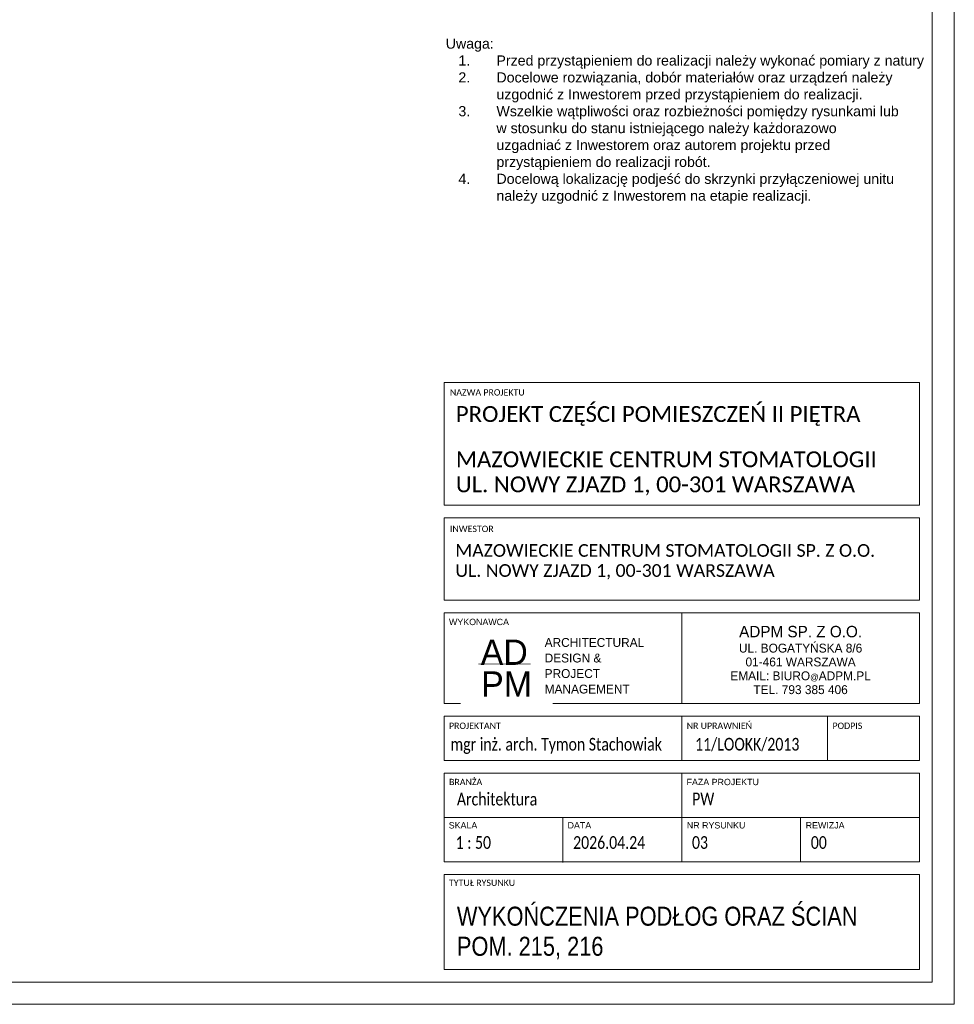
# Model space of a CAD drawing. Header units: centimetres. Extents: x 695802 to 711011, y 25963 to 44188.
# Tile 140 of 157: x 700915 to 701653, y 39277 to 40054. Entities that reach past the tile are written whole.
import ezdxf

# ---------------------------------------------------------------- set-up
doc = ezdxf.new("R2010")
doc.units = ezdxf.units.CM
doc.layers.get('0').update_dxf_attribs({"lineweight": 9})
doc.layers.add('Obrys powierzchni', color=50, linetype='Continuous', lineweight=9, plot=False)
doc.layers.add('S3_opisy', color=171, linetype='Continuous', lineweight=5)
doc.layers.add('S3_ramka', color=7, linetype='Continuous', lineweight=5)
doc.styles.add('Arial Narrow_4', font='ARIALN.TTF', dxfattribs={"height": 0.2})
doc.styles.add('Arial Narrow_5', font='ARIALN.TTF', dxfattribs={"height": 0.3})
doc.styles.add('Arial Narrow_7', font='ARIALN.TTF', dxfattribs={"height": 0.25})
doc.styles.add('Arial_4', font='arial.ttf', dxfattribs={"height": 0.1})
doc.styles.add('Arial_5', font='arial.ttf', dxfattribs={"height": 0.15})
doc.styles.get("Standard").update_dxf_attribs({"font": 'romans.shx'})

# ---------------------------------------------------------------- blocks, each defined once
blk = doc.blocks.new('zw$7FBA')
at = {"lineweight": 0, "ltscale": 1.6}
blk.add_line((-197.5, 291.4), (-197.5, 219.84), dxfattribs=at)
at = {"layer": 'S3_ramka'}
for p, q in [((-385, 376.4), (-385, 473.11)), ((-385, 473.11), (-10, 473.11)), ((-10, 376.4), (-10, 473.11)), ((-385, 376.4), (-10, 376.4)), ((-385, 301.4), (-385, 366.4)), ((-385, 366.4), (-10, 366.4)), ((-10, 301.4), (-10, 366.4)), ((-385, 301.4), (-10, 301.4)), ((-385, 291.4), (-10, 291.4)), ((-385, 219.84), (-385, 291.4)), ((-10, 219.84), (-10, 291.4)), ((-385, 219.84), (-10, 219.84)), ((-385, 174.84), (-385, 209.84)), ((-385, 209.84), (-10, 209.84)), ((-197.5, 174.84), (-197.5, 209.84)), ((-82.5, 174.84), (-82.5, 209.84)), ((-10, 174.84), (-10, 209.84)), ((-10, 174.84), (-385, 174.84)), ((-385, 164.84), (-385, 94.84)), ((-385, 164.84), (-10, 164.84)), ((-197.5, 164.84), (-197.5, 94.84)), ((-10, 164.84), (-10, 94.84)), ((-385, 129.84), (-10, 129.84)), ((-385, 94.84), (-10, 94.84)), ((-385, 84.84), (-385, 10)), ((-385, 84.84), (-10, 84.84)), ((-10, 84.84), (-10, 10)), ((-385, 10), (-10, 10))]:
    blk.add_line(p, q, dxfattribs=at)
for s, insert, char_height, width, attachment_point, line_spacing_factor, style in [('{\\A1;\\fCalibri Light|b0|i0|c238|p34;\\C7;MAZOWIECKIE CENTRUM STOMATOLOGII\\PUL. NOWY ZJAZD 1, 00-301 WARSZAWA}', (-375.67, 418.83), 12.5, 331.75, 1, 0.949189, 'Arial Narrow_7'), ('{\\A1;\\fCalibri Light|b0|i0|c238|p34;\\C7;MAZOWIECKIE CENTRUM STOMATOLOGII SP. Z O.O.\\PUL. NOWY ZJAZD 1, 00-301 WARSZAWA}', (-376.09, 345.65), 10, 380.0786, 1, 0.949189, 'Arial Narrow_4'), ('\\pxqc,t7.937503,15.874997,23.8125,31.750003,39.687497,47.625,55.562504,63.499997,71.4375,79.375003,87.312497,95.25,103.187503,111.124997,119.0625,127.000003,134.937497,142.875,150.812503,158.749997,166.6875,174.625003,182.562497,190.5,198.437503,206.374997,214.3125,222.250004,230.187497,238.125,246.062503,253.999997;{\\fTw Cen MT|b0|i0|c238|p34;\\H1.125x;ADPM SP. Z O.O.\\P\\H0.777778x;UL. BOGATYŃSKA 8/6 \\P01-461 WARSZAWA\\PEMAIL: BIURO\\H0.714286x;@\\H1.4x;ADPM.PL\\PTEL. 793 385 406}', (-103.75, 254.17), 8, 187.5, 5, 0.936439, 'Arial_5'), ('\\pxsm1.05,qc;{\\fTw Cen MT|b0|i0|c238|p34;AD}', (-337.51, 260.36), 20, 52.5066, 5, 0.936439, 'Arial_5'), ('\\pxql;{\\A1;\\fCalibri Light|b0|i0|c238|p34;\\W0.8;\\C7;11/LOOKK/2013}', (-186.96, 192.75), 10, 123.7234, 1, 0.949189, 'Arial Narrow_4'), ('\\pxt6.35,12.7,19.05,25.4,31.75,38.1,44.45,50.8,57.15,63.5,69.85,76.2,82.55,88.9,95.25,101.6,107.95,114.3,120.65,127,133.35,139.7,146.05,152.4,158.75,165.1,171.45,177.8,184.15,190.5,196.85,203.2;{\\fCalibri|b0|i0|c238|p34;\\W0.8;Architektura}', (-374.85, 149.41), 10, 141.9, 1, 0.949189, 'Arial Narrow_4')]:
    blk.add_mtext(s, dxfattribs=dict(at, insert=insert, char_height=char_height, width=width, attachment_point=attachment_point, line_spacing_factor=line_spacing_factor, style=style))
at = {"layer": 'S3_ramka', "char_height": 5, "attachment_point": 1, "style": 'Arial_4', "bg_fill": 3, "box_fill_scale": 1.25, "bg_fill_color": 256, "bg_fill_true_color": 13158600, "bg_fill_transparency": 0}
for s, insert, width, line_spacing_factor in [('\\pxt12.7,25.4,38.1,50.8,63.5,76.2,88.9,101.6,114.3,127,139.7,152.4,165.1,177.8,190.5,203.2,215.9,228.6,241.3,254,266.7,279.4,292.1,304.8,317.5,330.2,342.9,355.6,368.3,381,393.7,406.4;{\\fCalibri|b0|i0|c238|p34;NAZWA PROJEKTU}', (-380.35, 467.89), 95.6, 0.936439), ('\\pxt12.7,25.4,38.1,50.8,63.5,76.2,88.9,101.6,114.3,127,139.7,152.4,165.1,177.8,190.5,203.2,215.9,228.6,241.3,254,266.7,279.4,292.1,304.8,317.5,330.2,342.9,355.6,368.3,381,393.7,406.4;{\\fCalibri|b0|i0|c238|p34;INWESTOR }', (-380.35, 360.19), 98.25, 0.936439), ('{\\fCalibri|b0|i0|c238|p34;}WYKONAWCA', (-381.1, 286.73), 98.25, 0.936439), ('\\pxt12.7,25.4,38.1,50.8,63.5,76.2,88.9,101.6,114.3,127,139.7,152.4,165.1,177.8,190.5,203.2,215.9,228.6,241.3,254,266.7,279.4,292.1,304.8,317.5,330.2,342.9,355.6,368.3,381,393.7,406.4;{\\fCalibri|b0|i0|c238|p34;PROJEKTANT}', (-381.1, 204.81), 94.25, 0.936439), ('\\pxt12.7,25.4,38.1,50.8,63.5,76.2,88.9,101.6,114.3,127,139.7,152.4,165.1,177.8,190.5,203.2,215.9,228.6,241.3,254,266.7,279.4,292.1,304.8,317.5,330.2,342.9,355.6,368.3,381,393.7,406.4;{\\fCalibri|b0|i0|c238|p34;NR UPRAWNIEŃ}', (-193.6, 204.81), 94.25, 0.936439), ('\\pxt12.7,25.4,38.1,50.8,63.5,76.2,88.9,101.6,114.3,127,139.7,152.4,165.1,177.8,190.5,203.2,215.9,228.6,241.3,254,266.7,279.4,292.1,304.8,317.5,330.2,342.9,355.6,368.3,381,393.7,406.4;{\\fCalibri|b0|i0|c238|p34;PODPIS}', (-78.6, 204.81), 55.45, 0.936439), ('\\pxt1.25,2.5,3.75,5,6.25,7.5,8.75,10,11.25,12.5,13.75,15,16.25,17.5,18.75,20,21.25,22.5,23.75,25,26.25,27.5,28.75,30,31.25,32.5,33.75,35,36.25,37.5,38.75,40;{\\fCalibri|b0|i0|c238|p34;BRANŻA}', (-381.03, 160.44), 94.25, 0.949189), ('\\pxt1.25,2.5,3.75,5,6.25,7.5,8.75,10,11.25,12.5,13.75,15,16.25,17.5,18.75,20,21.25,22.5,23.75,25,26.25,27.5,28.75,30,31.25,32.5,33.75,35,36.25,37.5,38.75,40;{FAZA PROJEKTU}', (-193.68, 160.44), 94.25, 0.949189), ('\\pxt1.25,2.5,3.75,5,6.25,7.5,8.75,10,11.25,12.5,13.75,15,16.25,17.5,18.75,20,21.25,22.5,23.75,25,26.25,27.5,28.75,30,31.25,32.5,33.75,35,36.25,37.5,38.75,40;{SKALA}', (-381.29, 126.26), 94.25, 0.949189), ('\\pxt1.25,2.5,3.75,5,6.25,7.5,8.75,10,11.25,12.5,13.75,15,16.25,17.5,18.75,20,21.25,22.5,23.75,25,26.25,27.5,28.75,30,31.25,32.5,33.75,35,36.25,37.5,38.75,40;NR RYSUNKU', (-193.47, 126.26), 94.25, 0.949189), ('\\pxt1.25,2.5,3.75,5,6.25,7.5,8.75,10,11.25,12.5,13.75,15,16.25,17.5,18.75,20,21.25,22.5,23.75,25,26.25,27.5,28.75,30,31.25,32.5,33.75,35,36.25,37.5,38.75,40;{\\fCalibri|b0|i0|c238|p34;TYTUŁ RYSUNKU }', (-381.1, 80.91), 94.25, 0.949189)]:
    blk.add_mtext(s, dxfattribs=dict(at, insert=insert, width=width, line_spacing_factor=line_spacing_factor))
at = {"layer": 'S3_ramka', "insert": (-335.68, 235.21), "char_height": 20, "width": 52.5066, "attachment_point": 5, "line_spacing_factor": 0.936439, "style": 'Arial_5', "bg_fill": 2}
blk.add_mtext('{\\fTw Cen MT|b0|i0|c238|p34;PM}', dxfattribs=at)
at = {"lineweight": 0, "ltscale": 1.6, "const_width": 0.7}
blk.add_lwpolyline([(-357.95, 251.09), (-316.73, 251.09)], dxfattribs=at)
at = {"layer": 'S3_ramka'}
for p, q in [((-291.25, 129.84), (-291.25, 94.34)), ((-103.75, 129.84), (-103.75, 94.84))]:
    blk.add_line(p, q, dxfattribs=at)
for s, insert, char_height, width, attachment_point, line_spacing_factor, style in [('\\pxql;{\\fCalibri Light|b0|i0|c238|p34;PROJEKT CZĘŚCI POMIESZCZEŃ II PIĘTRA}', (-375.67, 454.57), 12.5, 352.9, 1, 0.949189, 'Arial Narrow_7'), ('\\pxsm1.05,ql;{\\fTw Cen MT|b0|i0|c238|p34;ARCHITECTURAL\\PDESIGN &\\PPROJECT\\PMANAGEMENT}', (-233.65, 249.6), 7, 143.9651, 5, 0.936439, 'Arial_5'), ('\\pxql;{\\A1;\\fCalibri Light|b0|i0|c238|p34;\\W0.8;\\C7;mgr inż. arch. Tymon Stachowiak}', (-379.86, 192.75), 10, 199.3828, 1, 0.949189, 'Arial Narrow_4')]:
    blk.add_mtext(s, dxfattribs=dict(at, insert=insert, char_height=char_height, width=width, attachment_point=attachment_point, line_spacing_factor=line_spacing_factor, style=style))
at = {"layer": 'S3_ramka', "char_height": 5, "attachment_point": 1, "line_spacing_factor": 0.949189, "style": 'Arial_4', "bg_fill": 3, "box_fill_scale": 1.25, "bg_fill_color": 256, "bg_fill_true_color": 13158600, "bg_fill_transparency": 0}
for s, insert, width in [('\\pxt1.25,2.5,3.75,5,6.25,7.5,8.75,10,11.25,12.5,13.75,15,16.25,17.5,18.75,20,21.25,22.5,23.75,25,26.25,27.5,28.75,30,31.25,32.5,33.75,35,36.25,37.5,38.75,40;DATA', (-287.54, 126.26), 56.7746), ('\\pxt1.25,2.5,3.75,5,6.25,7.5,8.75,10,11.25,12.5,13.75,15,16.25,17.5,18.75,20,21.25,22.5,23.75,25,26.25,27.5,28.75,30,31.25,32.5,33.75,35,36.25,37.5,38.75,40;REWIZJA', (-99.72, 126.26), 64.4403)]:
    blk.add_mtext(s, dxfattribs=dict(at, insert=insert, width=width))

msp = doc.modelspace()

# ---------------------------------------------------------------- linework, layer by layer
at = {"layer": 'Obrys powierzchni', "ltscale": 1.6}
for points in [[(699552.62, 40762.32), (701652.62, 40762.32), (701652.62, 39277.32), (699552.62, 39277.32)], [(699570.12, 40744.82), (701635.12, 40744.82), (701635.12, 39294.82), (699570.12, 39294.82)]]:
    msp.add_lwpolyline(points, close=True, dxfattribs=at)

# ---------------------------------------------------------------- texts
at = {"layer": 'S3_opisy', "ltscale": 1.6, "insert": (701251.46, 40039.46), "char_height": 10, "width": 361.0233, "attachment_point": 1}
msp.add_mtext('\\pxql;{\\A1;\\fArial|b0|i0|c238|p34;\\H0.8x;Uwaga:\\P\\pi-3,l4,t4;1.^IPrzed przystąpieniem do realizacji należy wykonać pomiary z natury \\P2.^IDocelowe rozwiązania, dobór materiałów oraz urządzeń należy uzgodnić z Inwestorem przed przystąpieniem do realizacji.\\P3.^IWszelkie wątpliwości oraz rozbieżności pomiędzy rysunkami lub w stosunku do stanu istniejącego należy każdorazowo uzgadniać z Inwestorem oraz autorem projektu przed przystąpieniem do realizacji robót.\\P4.^IDocelową lokalizację podjeść do skrzynki przyłączeniowej unitu należy uzgodnić z Inwestorem na etapie realizacji.}', dxfattribs=at)
at = {"layer": 'S3_ramka', "insert": (701260.27, 39333.6), "char_height": 15, "width": 343.65, "attachment_point": 4, "line_spacing_factor": 0.949189, "style": 'Arial Narrow_5'}
msp.add_mtext('\\pxt4.23333,8.46667,12.7,16.93333,21.16667,25.4,29.63333,33.86667,38.1,42.33333,46.56667,50.8,55.03333,59.26667,63.5,67.73333,71.96667,76.2,80.43333,84.66667,88.9,93.13333,97.36667,101.6,105.83333,110.06667,114.3,118.53333,122.76667,127,131.23333,135.46667;WYKOŃCZENIA PODŁOG ORAZ ŚCIAN\\PPOM. 215, 216', dxfattribs=at)

# ---------------------------------------------------------------- next in the draw order: texts
at = {"layer": 'S3_ramka', "char_height": 10, "line_spacing_factor": 0.949189, "style": 'Arial Narrow_4', "bg_fill": 2}
for s, insert, width, attachment_point in [('\\pxt6.35,12.7,19.05,25.4,31.75,38.1,44.45,50.8,57.15,63.5,69.85,76.2,82.55,88.9,95.25,101.6,107.95,114.3,120.65,127,133.35,139.7,146.05,152.4,158.75,165.1,171.45,177.8,184.15,190.5,196.85,203.2;{\\fCalibri|b0|i0|c238|p34;\\W0.8;PW}', (701445.79, 39444.46), 141.9, 1), ('\\pxql,t6.35,12.7,19.05,25.4,31.75,38.1,44.45,50.8,57.15,63.5,69.85,76.2,82.55,88.9,95.25,101.6,107.95,114.3,120.65,127,133.35,139.7,146.05,152.4,158.75,165.1,171.45,177.8,184.15,190.5,196.85,203.2;{\\fCalibri|b0|i0|c238|p34;\\W0.8; 1 : 50}', (701301.77, 39410.01), 90.65, 2)]:
    msp.add_mtext(s, dxfattribs=dict(at, insert=insert, width=width, attachment_point=attachment_point))

# ---------------------------------------------------------------- next in the draw order: texts
at = {"layer": 'S3_ramka', "insert": (701397.26, 39410.01), "char_height": 10, "width": 90.65, "attachment_point": 2, "line_spacing_factor": 0.949189, "style": 'Arial Narrow_4'}
msp.add_mtext('\\pxql,t6.35,12.7,19.05,25.4,31.75,38.1,44.45,50.8,57.15,63.5,69.85,76.2,82.55,88.9,95.25,101.6,107.95,114.3,120.65,127,133.35,139.7,146.05,152.4,158.75,165.1,171.45,177.8,184.15,190.5,196.85,203.2;{\\fCalibri|b0|i0|c238|p34;\\W0.8;2026.04.24}', dxfattribs=at)

# ---------------------------------------------------------------- next in the draw order: block references
at = {"ltscale": 1.6}
msp.add_blockref('zw$7FBA', (701635.12, 39294.82), dxfattribs=at)

# ---------------------------------------------------------------- next in the draw order: texts
at = {"layer": 'S3_ramka', "char_height": 10, "width": 90.65, "attachment_point": 2, "line_spacing_factor": 0.949189, "style": 'Arial Narrow_4'}
for s, insert in [('\\pxql,t6.35,12.7,19.05,25.4,31.75,38.1,44.45,50.8,57.15,63.5,69.85,76.2,82.55,88.9,95.25,101.6,107.95,114.3,120.65,127,133.35,139.7,146.05,152.4,158.75,165.1,171.45,177.8,184.15,190.5,196.85,203.2;{\\fCalibri|b0|i0|c238|p34;\\W0.8;03}', (701491.01, 39410.01)), ('\\pxql,t6.35,12.7,19.05,25.4,31.75,38.1,44.45,50.8,57.15,63.5,69.85,76.2,82.55,88.9,95.25,101.6,107.95,114.3,120.65,127,133.35,139.7,146.05,152.4,158.75,165.1,171.45,177.8,184.15,190.5,196.85,203.2;{\\fCalibri|b0|i0|c238|p34;\\W0.8;00}', (701584.76, 39410.01))]:
    msp.add_mtext(s, dxfattribs=dict(at, insert=insert))

doc.saveas('drawing.dxf')
